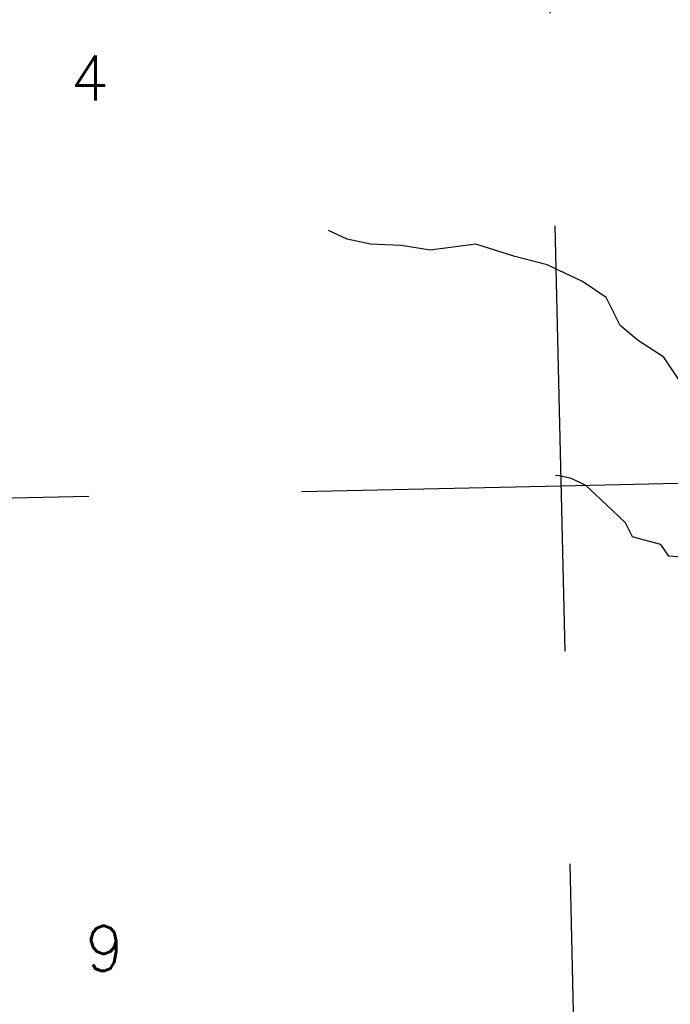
# Model space of a CAD drawing. Header units: feet. Extents: x 18803 to 104580, y -6601 to 116448.
# Tile 24 of 102: x 32018 to 35842, y 75412 to 81200. Entities that reach past the tile are written whole.
import ezdxf

# ---------------------------------------------------------------- set-up
doc = ezdxf.new("R2010")
doc.units = ezdxf.units.FT
doc.header["$LTSCALE"] = 100
doc.header["$MEASUREMENT"] = 0
doc.linetypes.add('DASHED', pattern=[0.75, 0.5, -0.25])
for name, color, linetype in [('ELRGOV-SECTION', 253, 'DASHED'), ('ET-SEC NUMBS', 253, 'Continuous'), ('SL-VICINITY MAP', 2, 'Continuous')]:
    doc.layers.add(name, color=color, linetype=linetype)
doc.styles.add('L2640', font='simplex.shx', dxfattribs={"height": 264})

msp = doc.modelspace()

# ---------------------------------------------------------------- linework, layer by layer
at = {"layer": 'ELRGOV-SECTION', "ltscale": 50}
msp.add_line((35076.4, 83736.7), (35813.9, 52077.4), dxfattribs=at)
msp.add_lwpolyline([(19583.4, 78121.5), (24648.5, 78231.3), (29925.7, 78344.1), (35199.3, 78460.1), (39048, 78544.8)], dxfattribs=at)
at = {"layer": 'SL-VICINITY MAP'}
for points in [[(35891.4, 79087.6), (35804.1, 79215.3), (35655.3, 79311.4), (35548.5, 79402.6), (35466, 79566.2), (35325.5, 79660.6), (35117.8, 79759), (34929, 79807.6), (34699.3, 79880), (34430.1, 79845.9), (34261.2, 79871.9), (34080.4, 79880.7), (33942.7, 79909.9), (33833.5, 79961)], [(35907.2, 78040.6), (35833.6, 78046.6), (35786.6, 78114.4), (35691.2, 78140.7), (35619.1, 78159.4), (35579.9, 78242.2), (35503.5, 78313.3), (35400.7, 78410.8), (35346.1, 78461.6), (35262.5, 78503.1), (35180, 78521.4), (35167.5, 78518.9)]]:
    msp.add_lwpolyline(points, dxfattribs=at)

# ---------------------------------------------------------------- texts
at = {"layer": 'ET-SEC NUMBS', "style": 'L2640'}
for s, p in [('4', (32316.4, 80725)), ('9', (32404.6, 75609.3))]:
    msp.add_text(s, height=264, dxfattribs=at).set_placement(p)

doc.saveas('drawing.dxf')
